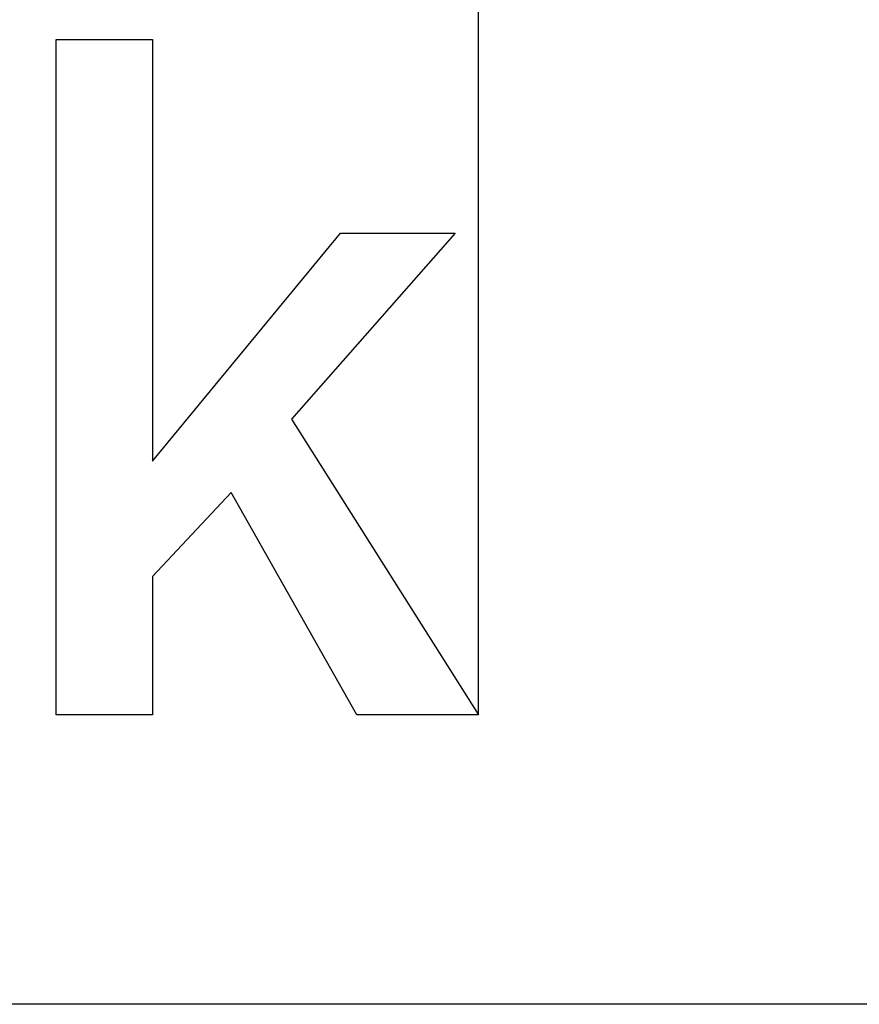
# Model space of a CAD drawing. Header units: millimetres. Extents: x -136 to 3344, y 790 to 3425.
# Tile 4 of 10: x 2115 to 2463, y 2255 to 2663. Entities that reach past the tile are written whole.
import ezdxf

# ---------------------------------------------------------------- set-up
doc = ezdxf.new("R2010")
doc.units = ezdxf.units.MM
doc.header["$LTSCALE"] = 5
doc.layers.add('Kóty', color=2, linetype='Continuous')
doc.layers.add('Značka', color=7, linetype='Continuous')
doc.styles.get("Standard").update_dxf_attribs({"font": 'romand.shx', "height": 50})
doc.dimstyles.get("Standard").update_dxf_attribs({"dimtxt": 50, "dimasz": 60, "dimexe": 0.18, "dimexo": 0.0625, "dimgap": 25, "dimtad": 1, "dimdec": 0, "dimzin": 0, "dimdsep": 46, "dimtxsty": 'Standard', "dimcen": 0.09, "dimadec": 0, "dimazin": 0, "dimtfac": 1, "dimtdec": 0, "dimtofl": 0, "dimtmove": 0, "dimatfit": 3, "dimfxl": 1, "dimtolj": 1, "dimtzin": 0, "dimarcsym": 0})

# ---------------------------------------------------------------- blocks, each defined once
blk = doc.blocks.new('*D6')
at = {"layer": 'Defpoints', "color": 0, "transparency": 16777216}
for p in [(2504.88, 3192.2), (2504.88, 2511.83), (2304.88, 2374.7)]:
    blk.add_point(p, dxfattribs=at)
at = {"layer": 'Kóty', "color": 0, "lineweight": -2, "transparency": 16777216}
for p, q in [((2304.88, 2374.76), (2304.88, 3192.38)), ((2364.88, 3192.2), (2444.88, 3192.2)), ((2504.88, 2511.89), (2504.88, 3192.38))]:
    blk.add_line(p, q, dxfattribs=at)
at = {"layer": 'Kóty', "color": 0, "transparency": 16777216}
for points in [[(2364.88, 3202.2), (2364.88, 3182.2), (2304.88, 3192.2)], [(2444.88, 3202.2), (2444.88, 3182.2), (2504.88, 3192.2)]]:
    blk.add_solid(points, dxfattribs=at)
at = {"layer": 'Kóty', "color": 0, "transparency": 16777216, "insert": (2404.88, 3242.2), "char_height": 50, "attachment_point": 5}
blk.add_mtext('\\A1;5 E', dxfattribs=at)

msp = doc.modelspace()

# ---------------------------------------------------------------- linework, layer by layer
at = {"layer": 'Značka', "color": 251}
for points in [[(2129.82, 2374.7), (2129.82, 2654.7), (2169.75, 2654.7), (2169.75, 2479.82), (2247.6, 2574.4), (2295.14, 2574.4), (2227.35, 2497.2), (2304.88, 2374.7), (2254.36, 2374.7), (2202.27, 2466.84), (2169.75, 2432.04), (2169.75, 2374.7), (2129.82, 2374.7)], [(2819.69, 2254.7), (519.69, 2254.7)]]:
    msp.add_lwpolyline(points, dxfattribs=at)

# ---------------------------------------------------------------- dimensions: what is measured, and where the dimension line sits
at = {"layer": 'Kóty'}
dim = msp.add_linear_dim(base=(2504.88, 3192.2), p1=(2304.88, 2374.7), p2=(2504.88, 2511.83), text='5 E', dimstyle='Standard', dxfattribs=at)
dim.commit()
dim.dimension.update_dxf_attribs({"geometry": '*D6', "text_midpoint": (2404.88, 3242.2)})

doc.saveas('drawing.dxf')
